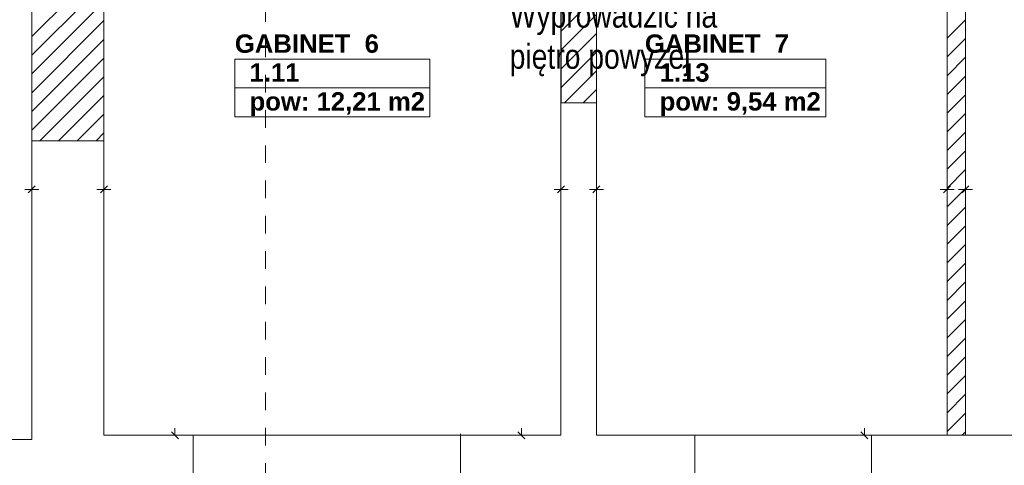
# Model space of a CAD drawing. Header units: millimetres. Extents: x 204754 to 499005, y -178579 to -103222.
# Tile 65 of 178: x 265601 to 272298, y -138924 to -135895. Entities that reach past the tile are written whole.
import ezdxf
from ezdxf import colors
from ezdxf.entities.mleader import LeaderData, LeaderLine
from ezdxf.enums import TextEntityAlignment as Align
from ezdxf.math import Vec2, Vec3

# ---------------------------------------------------------------- set-up
doc = ezdxf.new("R2010")
doc.units = ezdxf.units.MM
doc.header["$MEASUREMENT"] = 0
doc.linetypes.add('Przerywana', pattern=[240, 120, -120])
doc.layers.get('0').update_dxf_attribs({"color": 252, "lineweight": 5})
for name, color, linetype, lineweight in [('840-G Znaczniki ogólne_Nr_pióra__3', 252, 'Continuous', 5), ('IS_opisy', 7, 'Continuous', 35), ('Nowe_! NAZWY POM', 252, 'Continuous', 5), ('Nowe_! NAZWY POM_Nr_pióra__19', 252, 'Continuous', 5), ('Nowe_220-A Ściany', 252, 'Continuous', 5), ('Nowe_220-A Ściany_Nr_pióra__93', 252, 'Continuous', 5), ('Nowe_Metryczki pomieszczeń ARCHICADa_Nr_pióra__13', 252, 'Continuous', 5), ('Nowe_Nowe_220(1)-A Ściany zewnętrzne_Nr_pióra__57', 252, 'Continuous', 5)]:
    doc.layers.add(name, color=color, linetype=linetype, lineweight=lineweight)
doc.styles.add('GENERATED_STYLE_2', font='arialbd.ttf')
doc.styles.add('Opisowy', font='arial.ttf')

# ---------------------------------------------------------------- blocks, each defined once
blk = doc.blocks.new('GABINET  7 _1.13_27', base_point=(270469.1, -136261))
at = {"layer": 'Nowe_Metryczki pomieszczeń ARCHICADa_Nr_pióra__13', "color": 7, "linetype": 'Continuous', "lineweight": 13}
for p, q in [((269853.5, -136162.8), (269853.5, -136555.7)), ((269853.5, -136162.8), (271084.6, -136162.8)), ((271084.6, -136162.8), (271084.6, -136555.7)), ((269853.5, -136359.2), (271084.6, -136359.2)), ((269853.5, -136555.7), (271084.6, -136555.7))]:
    blk.add_line(p, q, dxfattribs=at)
at = {"layer": 'Nowe_Metryczki pomieszczeń ARCHICADa_Nr_pióra__13', "color": 7, "lineweight": 13, "style": 'GENERATED_STYLE_2'}
for tag, p in [('ROOM_NAME', (269853.5, -135995)), ('ROOM_NUMBER', (269953.5, -136191.4)), ('ROOM_CALC_AREA', (269953.5, -136387.8))]:
    blk.add_attdef(tag, text='', height=125, dxfattribs=at).set_placement(p, align=Align.TOP_LEFT)
blk = doc.blocks.new('GABINET  6_1.11_28', base_point=(267727.5, -136261))
at = {"layer": 'Nowe_Metryczki pomieszczeń ARCHICADa_Nr_pióra__13', "color": 7, "linetype": 'Continuous', "lineweight": 13}
for p, q in [((267064.5, -136162.8), (267064.5, -136555.7)), ((267064.5, -136162.8), (268390.5, -136162.8)), ((268390.5, -136162.8), (268390.5, -136555.7)), ((267064.5, -136359.2), (268390.5, -136359.2)), ((267064.5, -136555.7), (268390.5, -136555.7))]:
    blk.add_line(p, q, dxfattribs=at)
at = {"layer": 'Nowe_Metryczki pomieszczeń ARCHICADa_Nr_pióra__13', "color": 7, "lineweight": 13, "style": 'GENERATED_STYLE_2'}
for tag, p in [('ROOM_NAME', (267064.5, -135995)), ('ROOM_NUMBER', (267164.5, -136191.4)), ('ROOM_CALC_AREA', (267164.5, -136387.8))]:
    blk.add_attdef(tag, text='', height=125, dxfattribs=at).set_placement(p, align=Align.TOP_LEFT)
blk = doc.blocks.new('podkład 20251118')
at = {"color": 252, "linetype": 'Continuous', "lineweight": 5}
for p, q in [((265683.7, -137048.5), (265636.2, -137048.5)), ((265660, -137072.2), (265707.5, -137024.7)), ((265707.5, -137024.7), (265660, -137072.2)), ((265683.7, -137048.5), (265731.2, -137048.5)), ((266173.7, -137048.5), (266126.2, -137048.5)), ((266150, -137072.2), (266197.5, -137024.7)), ((266197.5, -137024.7), (266150, -137072.2)), ((266173.7, -137048.5), (266221.2, -137048.5)), ((269283.7, -137048.5), (269236.2, -137048.5)), ((269260, -137072.2), (269307.5, -137024.7)), ((269307.5, -137024.7), (269260, -137072.2)), ((269283.7, -137048.5), (269331.2, -137048.5)), ((269523.7, -137048.5), (269476.2, -137048.5)), ((269500, -137072.2), (269547.5, -137024.7)), ((269547.5, -137024.7), (269500, -137072.2)), ((269523.7, -137048.5), (269571.2, -137048.5)), ((271908.7, -137048.5), (271861.2, -137048.5)), ((271885, -137072.2), (271932.5, -137024.7)), ((271932.5, -137024.7), (271885, -137072.2)), ((271908.7, -137048.5), (271956.2, -137048.5)), ((272033.7, -137048.5), (271986.2, -137048.5)), ((272010, -137072.2), (272057.5, -137024.7)), ((272057.5, -137024.7), (272010, -137072.2)), ((272033.7, -137048.5), (272081.2, -137048.5)), ((266656.7, -138719.5), (266656.7, -138672)), ((269013.5, -138719.5), (269013.5, -138672)), ((271346, -138719.5), (271346, -138672)), ((266633, -138695.8), (266680.5, -138743.3)), ((268989.8, -138695.8), (269037.3, -138743.3)), ((271322.3, -138695.8), (271369.8, -138743.3))]:
    blk.add_line(p, q, dxfattribs=at)
at = {"layer": '840-G Znaczniki ogólne_Nr_pióra__3', "color": 252, "linetype": 'Przerywana', "lineweight": 5}
blk.add_line((267273.7, -121149.1), (267273.7, -142839.1), dxfattribs=at)
at = {"layer": 'Nowe_! NAZWY POM_Nr_pióra__19', "color": 252, "linetype": 'Continuous', "lineweight": 5}
for p, q in [((272033.7, -133689.5), (272033.7, -138719.5)), ((265683.7, -137248.4), (265683.7, -134563.4)), ((271908.7, -138719.5), (271908.7, -134719.5)), ((266173.7, -134789.5), (266173.7, -137219.5)), ((269525, -135060), (269525, -136488.7)), ((269281.3, -137219.5), (269281.3, -135369.5)), ((269525, -136488.7), (269523.7, -136488.7)), ((269523.7, -136488.7), (269523.7, -138719.5)), ((265683.7, -138748.4), (265683.7, -137248.4)), ((266173.7, -137219.5), (266173.7, -138719.5)), ((269281.3, -138711.1), (269281.3, -137219.5)), ((264933.7, -138748.4), (265683.7, -138748.4)), ((266173.7, -138719.5), (266780.2, -138719.5)), ((266780.2, -138719.5), (268608.6, -138719.5)), ((268608.6, -138719.5), (269281.3, -138719.5)), ((269281.3, -138719.5), (269281.3, -138711.1)), ((269523.7, -138719.5), (270243.7, -138719.5)), ((270243.7, -138719.5), (271908.7, -138719.5)), ((272033.7, -138719.5), (272863.7, -138719.5))]:
    blk.add_line(p, q, dxfattribs=at)
at = {"layer": 'Nowe_220-A Ściany', "color": 252, "linetype": 'Continuous', "lineweight": 5}
for p, q in [((265683.7, -136009.5), (266173.7, -135519.5)), ((265683.7, -136136.8), (266173.7, -135646.8)), ((269283.7, -135973.3), (269523.7, -135733.3)), ((265683.7, -136264), (266173.7, -135774)), ((269283.7, -136100.6), (269523.7, -135860.6)), ((265683.7, -136391.3), (266173.7, -135901.3)), ((271908.7, -136021.2), (272033.7, -135896.2)), ((269283.7, -136227.9), (269523.7, -135987.9)), ((265683.7, -136518.6), (266173.7, -136028.6)), ((271908.7, -136148.4), (272033.7, -136023.4)), ((269283.7, -136355.1), (269523.7, -136115.1)), ((265683.7, -136645.9), (266173.7, -136155.9)), ((271908.7, -136275.7), (272033.7, -136150.7)), ((269306.6, -136459.5), (269523.7, -136242.4)), ((265738.4, -136718.4), (266173.7, -136283.2)), ((271908.7, -136403), (272033.7, -136278)), ((269433.9, -136459.5), (269523.7, -136369.7)), ((271908.7, -136530.3), (272033.7, -136405.3)), ((265865.7, -136718.4), (266173.7, -136410.4)), ((265993, -136718.4), (266173.7, -136537.7)), ((271908.7, -136657.6), (272033.7, -136532.6)), ((266120.3, -136718.4), (266173.7, -136665)), ((271908.7, -136784.8), (272033.7, -136659.8)), ((271908.7, -136912.1), (272033.7, -136787.1)), ((271908.7, -137039.4), (272033.7, -136914.4)), ((271908.7, -137166.7), (272033.7, -137041.7)), ((271908.7, -137293.9), (272033.7, -137168.9)), ((271908.7, -137421.2), (272033.7, -137296.2)), ((271908.7, -137548.5), (272033.7, -137423.5)), ((271908.7, -137675.8), (272033.7, -137550.8)), ((271908.7, -137803.1), (272033.7, -137678.1)), ((271908.7, -137930.3), (272033.7, -137805.3)), ((271908.7, -138057.6), (272033.7, -137932.6)), ((271908.7, -138184.9), (272033.7, -138059.9)), ((271908.7, -138312.2), (272033.7, -138187.2)), ((271908.7, -138439.5), (272033.7, -138314.5)), ((271908.7, -138566.7), (272033.7, -138441.7)), ((271908.7, -138694), (272033.7, -138569)), ((272010.5, -138719.5), (272033.7, -138696.3))]:
    blk.add_line(p, q, dxfattribs=at)
at = {"layer": 'Nowe_220-A Ściany_Nr_pióra__93', "color": 252, "linetype": 'Continuous', "lineweight": 5}
for p, q in [((272033.7, -138719.5), (272033.7, -133689.5)), ((271908.7, -134719.5), (271908.7, -138719.5)), ((269283.7, -135169.5), (269283.7, -136459.5)), ((269523.7, -136459.5), (269523.7, -135169.5)), ((265683.7, -135438.4), (265683.7, -136718.4)), ((266173.7, -136718.4), (266173.7, -135438.4)), ((269283.7, -136459.5), (269523.7, -136459.5)), ((265683.7, -136718.4), (266173.7, -136718.4)), ((271908.7, -138719.5), (272033.7, -138719.5))]:
    blk.add_line(p, q, dxfattribs=at)
at = {"layer": 'Nowe_Nowe_220(1)-A Ściany zewnętrzne_Nr_pióra__57', "color": 252, "linetype": 'Continuous', "lineweight": 5}
for p, q in [((266173.7, -138719.5), (266173.7, -130729.5)), ((265683.7, -138748.4), (265683.7, -133178.4)), ((269523.7, -138719.5), (269523.7, -133414.9)), ((269281.3, -138719.5), (269281.3, -135369.5)), ((269281.3, -136459.5), (269523.7, -136459.5)), ((265683.7, -136718.4), (266173.7, -136718.4)), ((257833.7, -138748.4), (265683.7, -138748.4)), ((266173.7, -138719.5), (269281.3, -138719.5)), ((266780.2, -138719.5), (266780.2, -139519.5)), ((268600.2, -138711.1), (268600.2, -139519.5)), ((269523.7, -138719.5), (277673.7, -138719.5)), ((270193.7, -139419.5), (270193.7, -138719.5)), ((271393.7, -139419.5), (271393.7, -138719.5))]:
    blk.add_line(p, q, dxfattribs=at)
at = {"layer": 'Nowe_! NAZWY POM', "color": 7, "linetype": 'Continuous', "lineweight": 13}
for name, p, values in [('GABINET  6_1.11_28', (267727.5, -136261), {'ROOM_NAME': 'GABINET  6', 'ROOM_NUMBER': '1.11', 'ROOM_CALC_AREA': 'pow: 12,21 m2'}), ('GABINET  7 _1.13_27', (270469.1, -136261), {'ROOM_NAME': 'GABINET  7 ', 'ROOM_NUMBER': '1.13', 'ROOM_CALC_AREA': 'pow: 9,54 m2'})]:
    blk.add_blockref(name, p, dxfattribs=at).add_auto_attribs(values)
blk = doc.blocks.new('_None')

msp = doc.modelspace()

# ---------------------------------------------------------------- block references
msp.add_blockref('podkład 20251118', (0, 0))

# ---------------------------------------------------------------- leaders
at = {"layer": 'IS_opisy', "lineweight": 25}
ml = msp.add_multileader_mtext('Standard', dxfattribs=at)
ml.set_content('{\\fArial Narrow|b0|i0|c238|p34;PION WODOCIĄGOWY \\PZW: 20 x 2,8\\PCW: 16 x 2,7 \\P\\pxi-3,l4,t0,4;CYR:^I16 x 2,7 Wyprowadzić na piętro powyżej}', color=256, style='Opisowy')
ml.set_leader_properties()
ml.set_arrow_properties(name='NONE')
ml.build(insert=Vec2(0, 0))
ml.multileader.update_dxf_attribs({"dogleg_length": 0.1, "arrow_head_size": 8.61})
ctx = ml.context
ctx.base_point, ctx.char_height, ctx.arrow_head_size, ctx.landing_gap_size, ctx.plane_origin = Vec3(268260.6, -134769.2), 168, 8.61, 0.861, Vec3(267435.9, -136999.9)
notes = []
notes.append((ctx, [(0, (1, 1, 0), (267986.8, -134769.2), (1, 0), 273.8, [(0, [(267051, -134572)], 256, [])])]))
ctx.mtext.insert, ctx.mtext.width, ctx.mtext.flow_direction = Vec3(268261.5, -134660.5), 2253.53, 5
for ctx, leaders in notes:
    for number, flags, end, landing, length, lines in leaders:
        leader = LeaderData()
        leader.index, (leader.has_last_leader_line, leader.has_dogleg_vector, leader.attachment_direction) = number, flags
        leader.last_leader_point, leader.dogleg_vector, leader.dogleg_length = Vec3(end), Vec3(landing), length
        for number, points, colour, breaks in lines:
            line = LeaderLine()
            line.index, line.vertices, line.color, line.breaks = number, Vec3.list(points), colors.encode_raw_color(colour), breaks
            leader.lines.append(line)
        ctx.leaders.append(leader)

doc.saveas('drawing.dxf')
